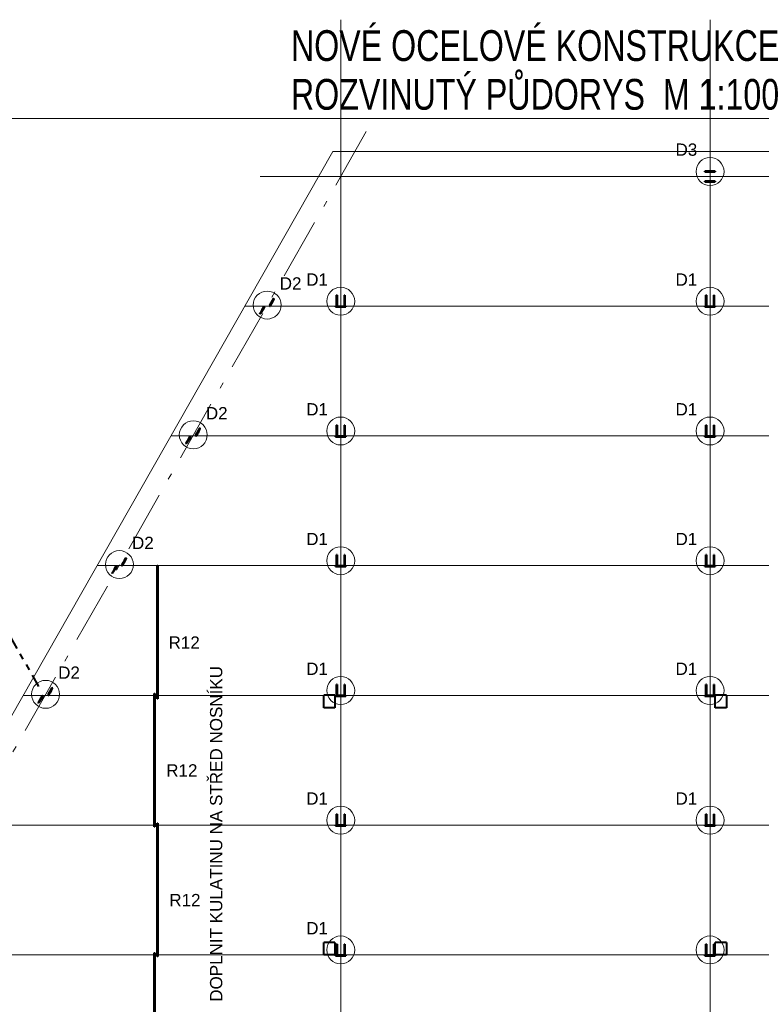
# Model space of a CAD drawing. Header units: metres. Extents: x 212 to 317, y 37 to 97.
# Tile 7 of 52: x 229 to 241, y 51 to 67. Entities that reach past the tile are written whole.
import ezdxf

# ---------------------------------------------------------------- set-up
doc = ezdxf.new("R2010")
doc.units = ezdxf.units.M
for name, pattern in [('__RA_15', [1.7, 1, -0.3, 0.1, -0.3]), ('__RA_2', [0.4, 0.3, -0.1]), ('__RA_4', [0.6, 0.3, -0.1, 0, -0.1, 0, -0.1])]:
    doc.linetypes.add(name, pattern=pattern)
for name, color, linetype, lineweight in [('OSY', 204, '__RA_15', 13), ('POPIS', 7, 'Continuous', 13), ('Standard', 7, 'Continuous', 40)]:
    doc.layers.add(name, color=color, linetype=linetype, lineweight=lineweight)
doc.styles.add('ARIAL', font='ARIAL.TTF')

msp = doc.modelspace()

# ---------------------------------------------------------------- linework, layer by layer
at = {"layer": 'OSY', "color": 204, "linetype": 'Continuous', "lineweight": 13}
for p, q in [((234.396, 40.423), (234.396, 66.921)), ((240.396, 40.423), (240.396, 66.921)), ((233.089, 64.374), (233.089, 64.374)), ((233.089, 64.374), (298.407, 64.374)), ((232.837, 62.267), (232.837, 62.267)), ((232.837, 62.267), (298.407, 62.267)), ((231.637, 60.159), (231.637, 60.159)), ((231.637, 60.159), (298.407, 60.159)), ((230.437, 58.051), (230.437, 58.051)), ((230.437, 58.051), (298.407, 58.051)), ((229.237, 55.943), (229.237, 55.943)), ((229.237, 55.943), (298.407, 55.943)), ((228.037, 53.836), (298.407, 53.836)), ((226.837, 51.728), (298.407, 51.728))]:
    msp.add_line(p, q, dxfattribs=at)
at = {"layer": 'OSY', "color": 204, "linetype": '__RA_15', "lineweight": 13}
msp.add_line((234.812, 65.104), (221.921, 42.47), dxfattribs=at)
at = {"layer": 'Standard', "color": 7, "linetype": 'Continuous', "lineweight": 13}
for p, q in [((234.267, 64.778), (221.994, 43.222)), ((282.525, 64.778), (234.267, 64.778))]:
    msp.add_line(p, q, dxfattribs=at)
at = {"layer": 'Standard', "color": 1, "linetype": 'Continuous', "lineweight": 40}
for p, q in [((240.31, 64.449), (240.31, 64.459)), ((240.48, 64.459), (240.31, 64.459)), ((240.31, 64.449), (240.48, 64.449)), ((240.48, 64.459), (240.48, 64.449)), ((240.48, 64.299), (240.31, 64.299)), ((240.31, 64.289), (240.31, 64.299)), ((240.31, 64.289), (240.48, 64.289)), ((240.48, 64.299), (240.48, 64.289)), ((233.305, 62.393), (233.265, 62.324)), ((233.267, 62.31), (233.302, 62.388)), ((233.309, 62.384), (233.273, 62.306)), ((233.302, 62.388), (233.305, 62.393)), ((233.309, 62.384), (233.302, 62.388)), ((233.305, 62.393), (233.311, 62.389)), ((233.311, 62.389), (233.309, 62.384)), ((234.328, 62.269), (234.328, 62.443)), ((234.336, 62.443), (234.328, 62.443)), ((234.336, 62.443), (234.336, 62.269)), ((234.464, 62.443), (234.456, 62.443)), ((234.456, 62.269), (234.456, 62.443)), ((234.464, 62.443), (234.464, 62.269)), ((240.328, 62.269), (240.328, 62.443)), ((240.336, 62.443), (240.328, 62.443)), ((240.336, 62.443), (240.336, 62.269)), ((240.464, 62.443), (240.456, 62.443)), ((240.456, 62.269), (240.456, 62.443)), ((240.464, 62.443), (240.464, 62.269)), ((233.084, 62.149), (233.136, 62.225)), ((233.121, 62.213), (233.145, 62.255)), ((233.153, 62.253), (233.136, 62.225)), ((233.136, 62.225), (233.143, 62.221)), ((233.143, 62.221), (233.16, 62.249)), ((233.15, 62.264), (233.145, 62.255)), ((233.15, 62.264), (233.157, 62.262)), ((233.153, 62.253), (233.157, 62.262)), ((233.16, 62.249), (233.153, 62.253)), ((233.157, 62.262), (233.164, 62.258)), ((233.164, 62.258), (233.16, 62.249)), ((233.242, 62.282), (233.237, 62.273)), ((233.237, 62.273), (233.244, 62.269)), ((233.245, 62.273), (233.237, 62.273)), ((233.242, 62.282), (233.266, 62.324)), ((233.244, 62.269), (233.252, 62.269)), ((233.245, 62.273), (233.25, 62.282)), ((233.252, 62.269), (233.245, 62.273)), ((233.267, 62.31), (233.25, 62.282)), ((233.25, 62.282), (233.257, 62.278)), ((233.257, 62.278), (233.252, 62.269)), ((233.257, 62.278), (233.273, 62.306)), ((233.266, 62.324), (233.265, 62.324)), ((233.265, 62.324), (233.266, 62.324)), ((233.273, 62.306), (233.267, 62.31)), ((234.31, 62.254), (234.31, 62.264)), ((234.48, 62.264), (234.31, 62.264)), ((234.31, 62.254), (234.48, 62.254)), ((234.328, 62.269), (234.336, 62.269)), ((234.456, 62.269), (234.464, 62.269)), ((234.48, 62.264), (234.48, 62.254)), ((240.31, 62.254), (240.31, 62.264)), ((240.48, 62.264), (240.31, 62.264)), ((240.31, 62.254), (240.48, 62.254)), ((240.328, 62.269), (240.336, 62.269)), ((240.456, 62.269), (240.464, 62.269)), ((240.48, 62.264), (240.48, 62.254)), ((233.121, 62.213), (233.081, 62.144)), ((233.081, 62.144), (233.084, 62.149)), ((233.088, 62.14), (233.081, 62.144)), ((233.084, 62.149), (233.091, 62.145)), ((233.091, 62.145), (233.088, 62.14)), ((233.143, 62.221), (233.091, 62.145)), ((233.121, 62.213), (233.121, 62.213)), ((234.328, 60.162), (234.328, 60.335)), ((234.336, 60.335), (234.328, 60.335)), ((234.336, 60.335), (234.336, 60.162)), ((234.464, 60.335), (234.456, 60.335)), ((234.456, 60.162), (234.456, 60.335)), ((234.464, 60.335), (234.464, 60.162)), ((240.328, 60.162), (240.328, 60.335)), ((240.336, 60.335), (240.328, 60.335)), ((240.336, 60.335), (240.336, 60.162)), ((240.464, 60.335), (240.456, 60.335)), ((240.456, 60.162), (240.456, 60.335)), ((240.464, 60.335), (240.464, 60.162)), ((231.921, 60.105), (231.945, 60.147)), ((231.953, 60.145), (231.936, 60.117)), ((231.95, 60.156), (231.945, 60.147)), ((231.95, 60.156), (231.957, 60.154)), ((231.953, 60.145), (231.957, 60.154)), ((231.96, 60.141), (231.953, 60.145)), ((231.957, 60.154), (231.964, 60.15)), ((231.964, 60.15), (231.96, 60.141)), ((232.042, 60.174), (232.037, 60.166)), ((232.037, 60.166), (232.044, 60.162)), ((232.045, 60.166), (232.037, 60.166)), ((232.042, 60.174), (232.066, 60.216)), ((232.044, 60.162), (232.052, 60.162)), ((232.045, 60.166), (232.05, 60.174)), ((232.052, 60.162), (232.045, 60.166)), ((232.067, 60.203), (232.05, 60.174)), ((232.05, 60.174), (232.057, 60.17)), ((232.057, 60.17), (232.052, 60.162)), ((232.057, 60.17), (232.073, 60.199)), ((232.105, 60.285), (232.065, 60.217)), ((232.066, 60.216), (232.065, 60.217)), ((232.065, 60.217), (232.066, 60.216)), ((232.067, 60.203), (232.102, 60.281)), ((232.073, 60.199), (232.067, 60.203)), ((232.109, 60.277), (232.073, 60.199)), ((232.102, 60.281), (232.105, 60.285)), ((232.109, 60.277), (232.102, 60.281)), ((232.105, 60.285), (232.111, 60.282)), ((232.111, 60.282), (232.109, 60.277)), ((234.31, 60.146), (234.31, 60.156)), ((234.48, 60.156), (234.31, 60.156)), ((234.31, 60.146), (234.48, 60.146)), ((234.328, 60.162), (234.336, 60.162)), ((234.456, 60.162), (234.464, 60.162)), ((234.48, 60.156), (234.48, 60.146)), ((240.31, 60.146), (240.31, 60.156)), ((240.48, 60.156), (240.31, 60.156)), ((240.31, 60.146), (240.48, 60.146)), ((240.328, 60.162), (240.336, 60.162)), ((240.456, 60.162), (240.464, 60.162)), ((240.48, 60.156), (240.48, 60.146)), ((231.921, 60.105), (231.881, 60.036)), ((231.881, 60.036), (231.884, 60.041)), ((231.888, 60.032), (231.881, 60.036)), ((231.884, 60.041), (231.936, 60.117)), ((231.884, 60.041), (231.891, 60.037)), ((231.891, 60.037), (231.888, 60.032)), ((231.943, 60.113), (231.891, 60.037)), ((231.921, 60.105), (231.921, 60.105)), ((231.936, 60.117), (231.943, 60.113)), ((231.943, 60.113), (231.96, 60.141)), ((234.328, 58.054), (234.328, 58.227)), ((234.336, 58.227), (234.328, 58.227)), ((234.336, 58.227), (234.336, 58.054)), ((234.464, 58.227), (234.456, 58.227)), ((234.456, 58.054), (234.456, 58.227)), ((234.464, 58.227), (234.464, 58.054)), ((240.328, 58.054), (240.328, 58.227)), ((240.336, 58.227), (240.328, 58.227)), ((240.336, 58.227), (240.336, 58.054)), ((240.464, 58.227), (240.456, 58.227)), ((240.456, 58.054), (240.456, 58.227)), ((240.464, 58.227), (240.464, 58.054)), ((230.842, 58.067), (230.837, 58.058)), ((230.842, 58.067), (230.866, 58.109)), ((230.845, 58.058), (230.85, 58.066)), ((230.867, 58.095), (230.85, 58.066)), ((230.85, 58.066), (230.857, 58.063)), ((230.857, 58.063), (230.873, 58.091)), ((230.905, 58.178), (230.865, 58.109)), ((230.866, 58.109), (230.865, 58.109)), ((230.865, 58.109), (230.866, 58.109)), ((230.867, 58.095), (230.902, 58.173)), ((230.873, 58.091), (230.867, 58.095)), ((230.909, 58.169), (230.873, 58.091)), ((230.902, 58.173), (230.905, 58.178)), ((230.909, 58.169), (230.902, 58.173)), ((230.905, 58.178), (230.911, 58.174)), ((230.911, 58.174), (230.909, 58.169)), ((230.721, 57.998), (230.681, 57.929)), ((230.681, 57.929), (230.684, 57.933)), ((230.688, 57.925), (230.681, 57.929)), ((230.684, 57.933), (230.736, 58.009)), ((230.684, 57.933), (230.691, 57.929)), ((230.691, 57.929), (230.688, 57.925)), ((230.743, 58.005), (230.691, 57.929)), ((230.721, 57.997), (230.745, 58.04)), ((230.721, 57.997), (230.721, 57.998)), ((230.753, 58.038), (230.736, 58.009)), ((230.736, 58.009), (230.743, 58.005)), ((230.743, 58.005), (230.76, 58.034)), ((230.75, 58.048), (230.745, 58.04)), ((230.75, 58.048), (230.757, 58.047)), ((230.753, 58.038), (230.757, 58.047)), ((230.76, 58.034), (230.753, 58.038)), ((230.757, 58.047), (230.764, 58.043)), ((230.764, 58.043), (230.76, 58.034)), ((230.837, 58.058), (230.844, 58.054)), ((230.845, 58.058), (230.837, 58.058)), ((230.844, 58.054), (230.852, 58.054)), ((230.852, 58.054), (230.845, 58.058)), ((230.857, 58.063), (230.852, 58.054)), ((231.415, 58.053), (231.417, 58.053)), ((231.415, 55.885), (231.415, 58.053)), ((231.417, 58.053), (231.421, 58.053)), ((231.417, 55.885), (231.417, 58.053)), ((231.421, 58.053), (231.425, 58.053)), ((231.421, 55.885), (231.421, 58.053)), ((231.425, 58.053), (231.427, 58.053)), ((231.425, 55.885), (231.425, 58.053)), ((231.427, 58.053), (231.427, 55.885)), ((234.31, 58.038), (234.31, 58.048)), ((234.48, 58.048), (234.31, 58.048)), ((234.31, 58.038), (234.48, 58.038)), ((234.328, 58.054), (234.336, 58.054)), ((234.456, 58.054), (234.464, 58.054)), ((234.48, 58.048), (234.48, 58.038)), ((240.31, 58.038), (240.31, 58.048)), ((240.48, 58.048), (240.31, 58.048)), ((240.31, 58.038), (240.48, 58.038)), ((240.328, 58.054), (240.336, 58.054)), ((240.456, 58.054), (240.464, 58.054)), ((240.48, 58.048), (240.48, 58.038)), ((229.642, 55.959), (229.666, 56.001)), ((229.667, 55.987), (229.65, 55.959)), ((229.705, 56.07), (229.665, 56.001)), ((229.666, 56.001), (229.665, 56.001)), ((229.665, 56.001), (229.666, 56.001)), ((229.667, 55.987), (229.702, 56.065)), ((229.673, 55.983), (229.667, 55.987)), ((229.709, 56.061), (229.673, 55.983)), ((229.702, 56.065), (229.705, 56.07)), ((229.709, 56.061), (229.702, 56.065)), ((229.705, 56.07), (229.711, 56.066)), ((229.711, 56.066), (229.709, 56.061)), ((234.328, 55.946), (234.328, 56.12)), ((234.336, 56.12), (234.328, 56.12)), ((234.336, 56.12), (234.336, 55.946)), ((234.464, 56.12), (234.456, 56.12)), ((234.456, 55.946), (234.456, 56.12)), ((234.464, 56.12), (234.464, 55.946)), ((240.328, 55.946), (240.328, 56.12)), ((240.336, 56.12), (240.328, 56.12)), ((240.336, 56.12), (240.336, 55.946)), ((240.464, 56.12), (240.456, 56.12)), ((240.456, 55.946), (240.456, 56.12)), ((240.464, 56.12), (240.464, 55.946)), ((229.521, 55.89), (229.481, 55.821)), ((229.481, 55.821), (229.484, 55.826)), ((229.484, 55.826), (229.536, 55.902)), ((229.484, 55.826), (229.491, 55.822)), ((229.543, 55.898), (229.491, 55.822)), ((229.521, 55.89), (229.545, 55.932)), ((229.521, 55.89), (229.521, 55.89)), ((229.553, 55.93), (229.536, 55.902)), ((229.536, 55.902), (229.543, 55.898)), ((229.543, 55.898), (229.56, 55.926)), ((229.55, 55.941), (229.545, 55.932)), ((229.55, 55.941), (229.557, 55.939)), ((229.553, 55.93), (229.557, 55.939)), ((229.56, 55.926), (229.553, 55.93)), ((229.557, 55.939), (229.564, 55.935)), ((229.564, 55.935), (229.56, 55.926)), ((229.642, 55.959), (229.637, 55.95)), ((229.637, 55.95), (229.644, 55.946)), ((229.645, 55.95), (229.637, 55.95)), ((229.644, 55.946), (229.652, 55.946)), ((229.645, 55.95), (229.65, 55.959)), ((229.652, 55.946), (229.645, 55.95)), ((229.65, 55.959), (229.657, 55.955)), ((229.657, 55.955), (229.652, 55.946)), ((229.657, 55.955), (229.673, 55.983)), ((231.365, 55.976), (231.367, 55.976)), ((231.365, 53.809), (231.365, 55.976)), ((231.367, 55.976), (231.371, 55.976)), ((231.367, 53.809), (231.367, 55.976)), ((231.371, 55.976), (231.375, 55.976)), ((231.371, 53.809), (231.371, 55.976)), ((231.375, 55.976), (231.377, 55.976)), ((231.375, 53.809), (231.375, 55.976)), ((231.377, 55.976), (231.377, 53.809)), ((231.417, 55.885), (231.415, 55.885)), ((231.421, 55.885), (231.417, 55.885)), ((231.425, 55.885), (231.421, 55.885)), ((231.427, 55.885), (231.425, 55.885)), ((234.3, 55.945), (234.12, 55.945)), ((234.12, 55.743), (234.12, 55.945)), ((234.3, 55.945), (234.3, 55.743)), ((234.31, 55.931), (234.31, 55.941)), ((234.48, 55.941), (234.31, 55.941)), ((234.31, 55.931), (234.48, 55.931)), ((234.328, 55.946), (234.336, 55.946)), ((234.456, 55.946), (234.464, 55.946)), ((234.48, 55.941), (234.48, 55.931)), ((240.31, 55.931), (240.31, 55.941)), ((240.48, 55.941), (240.31, 55.941)), ((240.31, 55.931), (240.48, 55.931)), ((240.328, 55.946), (240.336, 55.946)), ((240.456, 55.946), (240.464, 55.946)), ((240.48, 55.941), (240.48, 55.931)), ((240.662, 55.945), (240.482, 55.945)), ((240.482, 55.743), (240.482, 55.945)), ((240.662, 55.945), (240.662, 55.743)), ((229.488, 55.817), (229.481, 55.821)), ((229.491, 55.822), (229.488, 55.817)), ((234.3, 55.743), (234.12, 55.743)), ((240.662, 55.743), (240.482, 55.743)), ((234.328, 53.839), (234.328, 54.012)), ((234.336, 54.012), (234.328, 54.012)), ((234.336, 54.012), (234.336, 53.839)), ((234.464, 54.012), (234.456, 54.012)), ((234.456, 53.839), (234.456, 54.012)), ((234.464, 54.012), (234.464, 53.839)), ((240.328, 53.839), (240.328, 54.012)), ((240.336, 54.012), (240.328, 54.012)), ((240.336, 54.012), (240.336, 53.839)), ((240.464, 54.012), (240.456, 54.012)), ((240.456, 53.839), (240.456, 54.012)), ((240.464, 54.012), (240.464, 53.839)), ((231.367, 53.809), (231.365, 53.809)), ((231.371, 53.809), (231.367, 53.809)), ((231.375, 53.809), (231.371, 53.809)), ((231.377, 53.809), (231.375, 53.809)), ((231.415, 53.869), (231.417, 53.869)), ((231.415, 51.701), (231.415, 53.869)), ((231.417, 53.869), (231.421, 53.869)), ((231.417, 51.701), (231.417, 53.869)), ((231.421, 53.869), (231.425, 53.869)), ((231.421, 51.701), (231.421, 53.869)), ((231.425, 53.869), (231.427, 53.869)), ((231.425, 51.701), (231.425, 53.869)), ((231.427, 53.869), (231.427, 51.701)), ((234.31, 53.823), (234.31, 53.833)), ((234.48, 53.833), (234.31, 53.833)), ((234.31, 53.823), (234.48, 53.823)), ((234.328, 53.839), (234.336, 53.839)), ((234.456, 53.839), (234.464, 53.839)), ((234.48, 53.833), (234.48, 53.823)), ((240.31, 53.823), (240.31, 53.833)), ((240.48, 53.833), (240.31, 53.833)), ((240.31, 53.823), (240.48, 53.823)), ((240.328, 53.839), (240.336, 53.839)), ((240.456, 53.839), (240.464, 53.839)), ((240.48, 53.833), (240.48, 53.823)), ((234.3, 51.928), (234.12, 51.928)), ((234.12, 51.727), (234.12, 51.928)), ((234.3, 51.928), (234.3, 51.727)), ((234.328, 51.731), (234.328, 51.904)), ((234.336, 51.904), (234.328, 51.904)), ((234.336, 51.904), (234.336, 51.731)), ((234.464, 51.904), (234.456, 51.904)), ((234.456, 51.731), (234.456, 51.904)), ((234.464, 51.904), (234.464, 51.731)), ((240.328, 51.731), (240.328, 51.904)), ((240.336, 51.904), (240.328, 51.904)), ((240.336, 51.904), (240.336, 51.731)), ((240.464, 51.904), (240.456, 51.904)), ((240.456, 51.731), (240.456, 51.904)), ((240.464, 51.904), (240.464, 51.731)), ((240.662, 51.928), (240.482, 51.928)), ((240.482, 51.727), (240.482, 51.928)), ((240.662, 51.928), (240.662, 51.727)), ((231.365, 51.761), (231.367, 51.761)), ((231.365, 49.593), (231.365, 51.761)), ((231.367, 51.761), (231.371, 51.761)), ((231.367, 49.593), (231.367, 51.761)), ((231.371, 51.761), (231.375, 51.761)), ((231.371, 49.593), (231.371, 51.761)), ((231.375, 51.761), (231.377, 51.761)), ((231.375, 49.593), (231.375, 51.761)), ((231.377, 51.761), (231.377, 49.593)), ((231.417, 51.701), (231.415, 51.701)), ((231.421, 51.701), (231.417, 51.701)), ((231.425, 51.701), (231.421, 51.701)), ((231.427, 51.701), (231.425, 51.701)), ((234.3, 51.727), (234.12, 51.727)), ((234.31, 51.715), (234.31, 51.725)), ((234.48, 51.725), (234.31, 51.725)), ((234.31, 51.715), (234.48, 51.715)), ((234.328, 51.731), (234.336, 51.731)), ((234.456, 51.731), (234.464, 51.731)), ((234.48, 51.725), (234.48, 51.715)), ((240.31, 51.715), (240.31, 51.725)), ((240.48, 51.725), (240.31, 51.725)), ((240.31, 51.715), (240.48, 51.715)), ((240.328, 51.731), (240.336, 51.731)), ((240.456, 51.731), (240.464, 51.731)), ((240.48, 51.725), (240.48, 51.715)), ((240.662, 51.727), (240.482, 51.727))]:
    msp.add_line(p, q, dxfattribs=at)
at = {"layer": 'Standard', "color": 136, "linetype": '__RA_2', "lineweight": 18}
for p, q in [((233.272, 62.32), (233.311, 62.389)), ((233.152, 62.251), (233.128, 62.209)), ((233.145, 62.255), (233.152, 62.251)), ((233.157, 62.26), (233.15, 62.264)), ((233.152, 62.251), (233.157, 62.26)), ((233.164, 62.258), (233.157, 62.26)), ((233.249, 62.278), (233.242, 62.282)), ((233.244, 62.269), (233.249, 62.278)), ((233.273, 62.32), (233.249, 62.278)), ((233.266, 62.324), (233.273, 62.32)), ((233.272, 62.32), (233.266, 62.324)), ((233.273, 62.32), (233.272, 62.32)), ((234.328, 62.33), (234.336, 62.33)), ((234.456, 62.33), (234.464, 62.33)), ((240.328, 62.33), (240.336, 62.33)), ((240.456, 62.33), (240.464, 62.33)), ((233.088, 62.14), (233.127, 62.209)), ((233.128, 62.209), (233.121, 62.213)), ((233.121, 62.213), (233.127, 62.209)), ((233.127, 62.209), (233.128, 62.209)), ((231.945, 60.147), (231.952, 60.143)), ((231.957, 60.152), (231.95, 60.156)), ((231.952, 60.143), (231.957, 60.152)), ((231.964, 60.15), (231.957, 60.152)), ((232.049, 60.17), (232.042, 60.174)), ((232.044, 60.162), (232.049, 60.17)), ((232.073, 60.213), (232.049, 60.17)), ((232.066, 60.216), (232.071, 60.213)), ((232.072, 60.213), (232.066, 60.216)), ((232.071, 60.213), (232.073, 60.213)), ((232.072, 60.213), (232.111, 60.282)), ((232.073, 60.213), (232.072, 60.213)), ((234.328, 60.222), (234.336, 60.222)), ((234.456, 60.222), (234.464, 60.222)), ((240.328, 60.222), (240.336, 60.222)), ((240.456, 60.222), (240.464, 60.222)), ((231.888, 60.032), (231.927, 60.101)), ((231.928, 60.101), (231.921, 60.105)), ((231.921, 60.105), (231.927, 60.101)), ((231.927, 60.101), (231.928, 60.101)), ((231.952, 60.143), (231.928, 60.101)), ((230.849, 58.063), (230.842, 58.067)), ((230.873, 58.105), (230.849, 58.063)), ((230.866, 58.109), (230.873, 58.105)), ((230.872, 58.105), (230.866, 58.109)), ((230.872, 58.105), (230.911, 58.174)), ((230.873, 58.105), (230.872, 58.105)), ((234.328, 58.114), (234.336, 58.114)), ((234.456, 58.114), (234.464, 58.114)), ((240.328, 58.114), (240.336, 58.114)), ((240.456, 58.114), (240.464, 58.114)), ((230.688, 57.925), (230.727, 57.994)), ((230.721, 57.998), (230.727, 57.994)), ((230.728, 57.993), (230.721, 57.997)), ((230.727, 57.994), (230.728, 57.993)), ((230.752, 58.036), (230.728, 57.993)), ((230.745, 58.04), (230.752, 58.036)), ((230.757, 58.044), (230.75, 58.048)), ((230.752, 58.036), (230.757, 58.044)), ((230.764, 58.043), (230.757, 58.044)), ((230.844, 58.054), (230.849, 58.063)), ((229.673, 55.997), (229.649, 55.955)), ((229.666, 56.001), (229.671, 55.998)), ((229.671, 55.998), (229.666, 56.001)), ((229.671, 55.998), (229.673, 55.997)), ((229.672, 55.997), (229.671, 55.998)), ((229.672, 55.997), (229.711, 56.066)), ((229.673, 55.997), (229.672, 55.997)), ((234.328, 56.007), (234.336, 56.007)), ((234.456, 56.007), (234.464, 56.007)), ((240.328, 56.007), (240.336, 56.007)), ((240.456, 56.007), (240.464, 56.007)), ((229.488, 55.817), (229.527, 55.886)), ((229.528, 55.886), (229.521, 55.89)), ((229.521, 55.89), (229.527, 55.886)), ((229.527, 55.886), (229.528, 55.886)), ((229.552, 55.928), (229.528, 55.886)), ((229.545, 55.932), (229.552, 55.928)), ((229.557, 55.937), (229.55, 55.941)), ((229.552, 55.928), (229.557, 55.937)), ((229.564, 55.935), (229.557, 55.937)), ((229.649, 55.955), (229.642, 55.959)), ((229.644, 55.946), (229.649, 55.955)), ((234.12, 55.744), (234.3, 55.744)), ((240.482, 55.744), (240.662, 55.744)), ((234.328, 53.899), (234.336, 53.899)), ((234.456, 53.899), (234.464, 53.899)), ((240.328, 53.899), (240.336, 53.899)), ((240.456, 53.899), (240.464, 53.899)), ((234.328, 51.791), (234.336, 51.791)), ((234.456, 51.791), (234.464, 51.791)), ((240.328, 51.791), (240.336, 51.791)), ((240.456, 51.791), (240.464, 51.791))]:
    msp.add_line(p, q, dxfattribs=at)
at = {"layer": 'Standard', "color": 1, "linetype": '__RA_4', "lineweight": 40}
msp.add_line((228.192, 58.354), (229.486, 56.089), dxfattribs=at)
at = {"layer": 'Standard', "color": 7, "linetype": 'Continuous', "lineweight": 18}
msp.add_lwpolyline([(217.209, 42.889), (298.507, 42.889), (298.507, 65.318), (217.209, 65.318), (217.209, 42.889)], dxfattribs=at)
at = {"layer": 'Standard', "color": 204, "linetype": 'Continuous', "lineweight": 13}
for centre in [(240.396, 64.454), (234.396, 62.347), (240.396, 62.347), (233.201, 62.284), (234.396, 60.239), (240.396, 60.239), (232.001, 60.176), (230.801, 58.068), (234.396, 58.131), (240.396, 58.131), (229.601, 55.961), (234.396, 56.023), (240.396, 56.023), (234.396, 53.916), (240.396, 53.916), (234.396, 51.808), (240.396, 51.808)]:
    msp.add_circle(centre, 0.227, dxfattribs=at)

# ---------------------------------------------------------------- texts
at = {"layer": 'POPIS', "color": 204, "linetype": 'Continuous', "lineweight": 13, "attachment_point": 7, "style": 'ARIAL'}
for s, insert, char_height, width in [('\\W0.77;NOVÉ\\~OCELOVÉ\\~KONSTRUKCE', (233.586, 66.243), 0.5, 0.19231), ('\\W0.77;ROZVINUTÝ\\~PŮDORYS\\~\\~M\\~1:100', (233.586, 65.451), 0.5, 0.19231), ('\\W0.99;D3', (239.835, 64.707), 0.2, 0.09912), ('\\W0.99;D2', (233.405, 62.536), 0.2, 0.09912), ('\\W0.99;D1', (233.835, 62.599), 0.2, 0.09912), ('\\W0.99;D1', (239.835, 62.599), 0.2, 0.09912), ('\\W0.99;D2', (232.205, 60.428), 0.2, 0.09912), ('\\W0.99;D1', (233.835, 60.491), 0.2, 0.09912), ('\\W0.99;D1', (239.835, 60.491), 0.2, 0.09912), ('\\W0.99;D1', (233.835, 58.384), 0.2, 0.09912), ('\\W0.99;D1', (239.835, 58.384), 0.2, 0.09912), ('\\W0.99;D2', (231.005, 58.321), 0.2, 0.09912), ('\\W0.99;R12', (231.599, 56.702), 0.2, 0.09912), ('\\W0.99;D1', (233.835, 56.276), 0.2, 0.09912), ('\\W0.99;D1', (239.835, 56.276), 0.2, 0.09912), ('\\W0.99;D2', (229.805, 56.213), 0.2, 0.09912), ('\\W0.99;R12', (231.561, 54.625), 0.2, 0.09912), ('\\W0.99;D1', (233.835, 54.168), 0.2, 0.09912), ('\\W0.99;D1', (239.835, 54.168), 0.2, 0.09912), ('\\W0.99;R12', (231.611, 52.518), 0.2, 0.09912), ('\\W0.99;D1', (233.835, 52.061), 0.2, 0.09912)]:
    msp.add_mtext(s, dxfattribs=dict(at, insert=insert, char_height=char_height, width=width))
at = {"layer": 'POPIS', "color": 204, "linetype": 'Continuous', "lineweight": 13, "insert": (232.475, 50.966), "char_height": 0.2, "width": 0.09912, "attachment_point": 7, "rotation": 90, "style": 'ARIAL'}
msp.add_mtext('\\W0.99;DOPLNIT\\~KULATINU\\~NA\\~STŘED\\~NOSNÍKU', dxfattribs=at)

doc.saveas('drawing.dxf')
